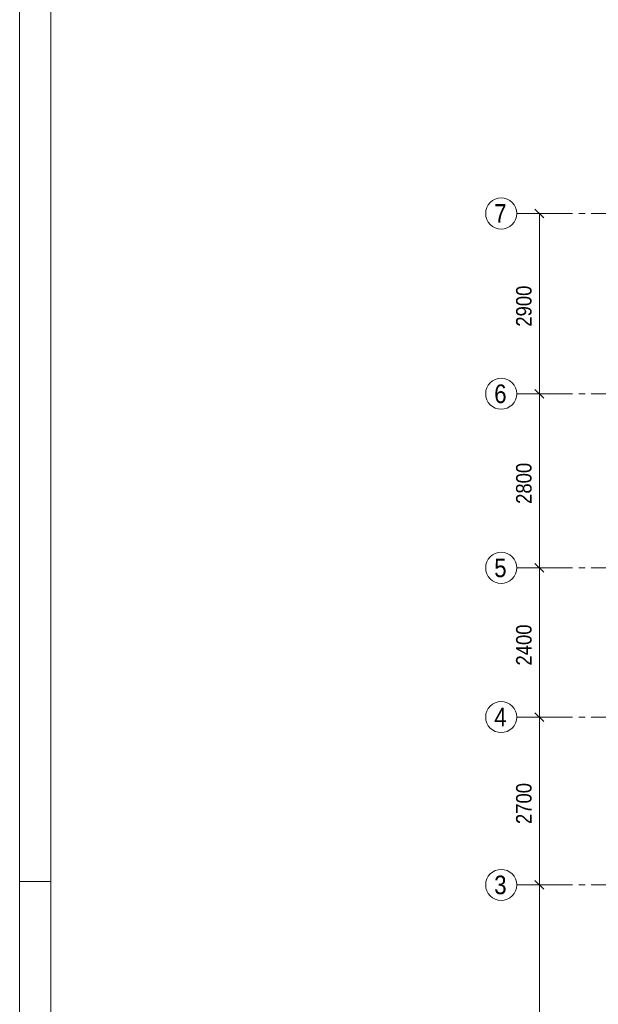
# Model space of a CAD drawing. Header units: millimetres. Extents: x -961 to -120, y -1265 to -671.
# Tile 4 of 12: x -961 to -868, y -988 to -829. Entities that reach past the tile are written whole.
import ezdxf

# ---------------------------------------------------------------- set-up
doc = ezdxf.new("R2010")
doc.units = ezdxf.units.MM
doc.linetypes.add('XKITLINE00', pattern=[0])
doc.linetypes.add('XKITLINE03', pattern=[6, 3, -1, 1, -1])
for name, color, linetype, lineweight in [('Offset', 4, 'Continuous', 0), ('Stramien', 4, 'Continuous', 0), ('Tekening kader', 3, 'Continuous', 0)]:
    doc.layers.add(name, color=color, linetype=linetype, lineweight=lineweight)
doc.styles.add('ARIAL', font='arial.ttf')

msp = doc.modelspace()

# ---------------------------------------------------------------- linework, layer by layer
at = {"layer": 'Offset', "linetype": 'XKITLINE00', "lineweight": 0}
for p, q in [((-877.88, -859.61), (-876.47, -861.02)), ((-874.17, -860.31), (-879.67, -860.31)), ((-877.17, -889.31), (-877.17, -860.31)), ((-874.17, -889.31), (-879.67, -889.31)), ((-874.17, -889.31), (-879.67, -889.31)), ((-877.88, -888.61), (-876.47, -890.02)), ((-877.88, -888.61), (-876.47, -890.02)), ((-877.17, -917.31), (-877.17, -889.31)), ((-877.88, -916.61), (-876.47, -918.02)), ((-877.88, -916.61), (-876.47, -918.02)), ((-874.17, -917.31), (-879.67, -917.31)), ((-874.17, -917.31), (-879.67, -917.31)), ((-877.17, -941.31), (-877.17, -917.31)), ((-877.88, -940.61), (-876.47, -942.02)), ((-877.88, -940.61), (-876.47, -942.02)), ((-874.17, -941.31), (-879.67, -941.31)), ((-874.17, -941.31), (-879.67, -941.31)), ((-877.17, -968.31), (-877.17, -941.31)), ((-877.88, -967.61), (-876.47, -969.02)), ((-877.88, -967.61), (-876.47, -969.02)), ((-874.17, -968.31), (-879.67, -968.31)), ((-874.17, -968.31), (-879.67, -968.31)), ((-877.17, -1056.01), (-877.17, -968.31))]:
    msp.add_line(p, q, dxfattribs=at)
at = {"layer": 'Offset'}
for p in [(-877.17, -860.31), (-877.17, -889.31), (-877.17, -889.31), (-877.17, -917.31), (-877.17, -917.31), (-877.17, -941.31), (-877.17, -941.31), (-877.17, -968.31), (-877.17, -968.31)]:
    msp.add_point(p, dxfattribs=at)
at = {"layer": 'Stramien', "linetype": 'XKITLINE03', "lineweight": 0}
for p, q in [((-880.81, -860.31), (-445.81, -860.31)), ((-880.81, -889.31), (-445.81, -889.31)), ((-880.81, -917.31), (-445.81, -917.31)), ((-880.81, -941.31), (-445.81, -941.31)), ((-880.81, -968.31), (-445.81, -968.31))]:
    msp.add_line(p, q, dxfattribs=at)
at = {"layer": 'Stramien', "linetype": 'XKITLINE00', "lineweight": 0}
for centre in [(-883.31, -860.31), (-883.31, -889.31), (-883.31, -917.31), (-883.31, -941.31), (-883.31, -968.31)]:
    msp.add_circle(centre, 2.5, dxfattribs=at)
at = {"layer": 'Tekening kader', "linetype": 'XKITLINE00', "lineweight": 0}
for p, q in [((-960.82, -670.76), (-960.82, -1264.76)), ((-955.82, -675.76), (-955.82, -1259.76)), ((-955.82, -967.76), (-960.82, -967.76))]:
    msp.add_line(p, q, dxfattribs=at)

# ---------------------------------------------------------------- texts
at = {"layer": 'Offset', "style": 'ARIAL', "width": 0.85}
for s, p in [('2900', (-878.42, -878.52)), ('2800', (-878.42, -907.02)), ('2400', (-878.42, -933.02)), ('2700', (-878.42, -958.52))]:
    msp.add_text(s, height=2.5, rotation=90.0002, dxfattribs=at).set_placement(p)
at = {"layer": 'Stramien', "style": 'ARIAL', "width": 0.85}
for s, p in [('7', (-884.43, -861.81)), ('6', (-884.43, -890.81)), ('5', (-884.43, -918.81)), ('4', (-884.43, -942.81)), ('3', (-884.43, -969.81))]:
    msp.add_text(s, height=3, dxfattribs=at).set_placement(p)

doc.saveas('drawing.dxf')
